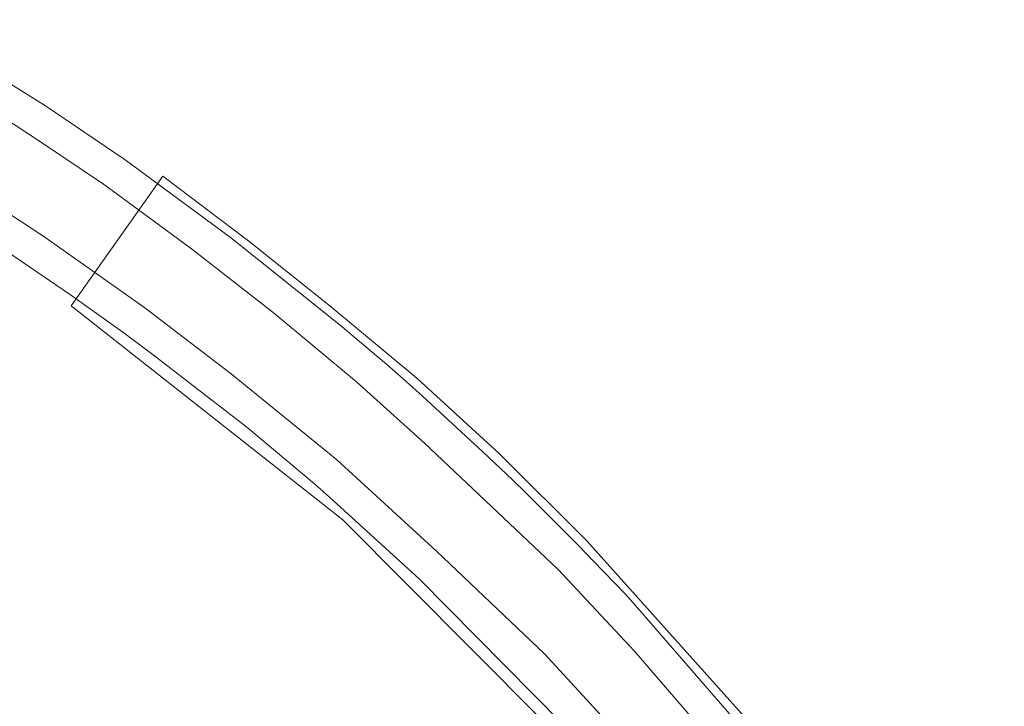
# Model space of a CAD drawing. Header units: millimetres. Extents: x 116880 to 117685, y 488002 to 489197.
# Tile 8 of 8: x 117416 to 117592, y 489001 to 489123. Entities that reach past the tile are written whole.
import ezdxf

# ---------------------------------------------------------------- set-up
doc = ezdxf.new("R2010")
doc.units = ezdxf.units.MM
doc.header["$LTSCALE"] = 500
doc.header["$MEASUREMENT"] = 0
doc.linetypes.add('DGN Style 2', pattern=[6.568357, 3.941014, -2.627343])
for name, color, linetype, lineweight in [('B-BH-KW-KUNSTWERK-GV', 7, 'Continuous', 0), ('B-BH-KW-KUNSTWERK_PERRON-GV', 7, 'Continuous', 0), ('B-BH-OG-BEBOUWING_OVERBOUWING-GV', 7, 'Continuous', 0)]:
    doc.layers.add(name, color=color, linetype=linetype, lineweight=lineweight)

msp = doc.modelspace()

# ---------------------------------------------------------------- linework, layer by layer
at = {"layer": 'B-BH-KW-KUNSTWERK-GV', "flags": 128}
for points in [[(117560.95, 488975.85), (117548.14, 488993.4), (117526.32, 489018.56), (117524.48, 489020.61), (117518.79, 489026.53), (117516.22, 489029.2), (117506.84, 489038.59), (117504.37, 489041.03), (117499.07, 489046.02), (117488.24, 489055.97), (117484.78, 489059.08), (117481.83, 489061.67), (117475.86, 489066.71), (117473.89, 489068.37), (117454.15, 489084.14), (117435.1, 489098.21), (117420.87, 489107.86), (117396.18, 489123.27)], [(117412.68, 489082.67), (117425.35, 489074.08), (117435.12, 489067.12), (117439.9, 489063.51), (117456.85, 489050.42), (117468.96, 489040.3), (117471.65, 489037.92), (117487.68, 489023.28), (117513.26, 488997.4), (117537.8, 488969.07), (117542.79, 488962.83)]]:
    msp.add_lwpolyline(points, dxfattribs=at)
at = {"layer": 'B-BH-KW-KUNSTWERK_PERRON-GV', "linetype": 'DGN Style 2', "flags": 128}
msp.add_lwpolyline([(117554.71, 488975.47), (117541.74, 488992.3), (117526.08, 489010.43), (117512.5, 489024.98), (117488.56, 489047.63), (117476.48, 489058.54), (117461.57, 489070.94), (117447.18, 489082.14), (117442.2, 489085.81), (117431.23, 489093.87), (117420.35, 489101.21), (117407.9, 489109.3), (117394.9, 489117.22), (117393.91, 489115.64), (117391.18, 489111.45), (117390.01, 489109.81)], dxfattribs=at)
at = {"layer": 'B-BH-KW-KUNSTWERK_PERRON-GV', "color": 7, "linetype": 'DGN Style 2', "flags": 128}
msp.add_lwpolyline([(117390.01, 489109.81), (117388.23, 489106.67), (117387.16, 489104.8), (117391.1, 489102.64), (117407.19, 489093.29), (117420.39, 489084.62), (117432.75, 489075.93), (117438.65, 489071.78), (117454.08, 489059.98), (117472.87, 489044.62), (117490.76, 489028.28), (117510.08, 489009.87), (117529.85, 488988.41), (117546.04, 488969.02), (117560.29, 488949.7), (117568.3, 488937.65)], dxfattribs=at)
at = {"layer": 'B-BH-OG-BEBOUWING_OVERBOUWING-GV', "color": 7, "flags": 128}
msp.add_lwpolyline([(117585.83, 488930.68), (117592.26, 488934.63), (117572.56, 488964.12), (117548.31, 488995.81), (117517.66, 489030.1), (117501.95, 489045.7), (117487.26, 489059.17), (117471.69, 489072.09), (117457.24, 489083.69), (117441.81, 489095.27), (117425.43, 489072.12), (117474.02, 489033.84), (117520.79, 488986.84), (117540.47, 488962.76)], dxfattribs=at)

doc.saveas('drawing.dxf')
